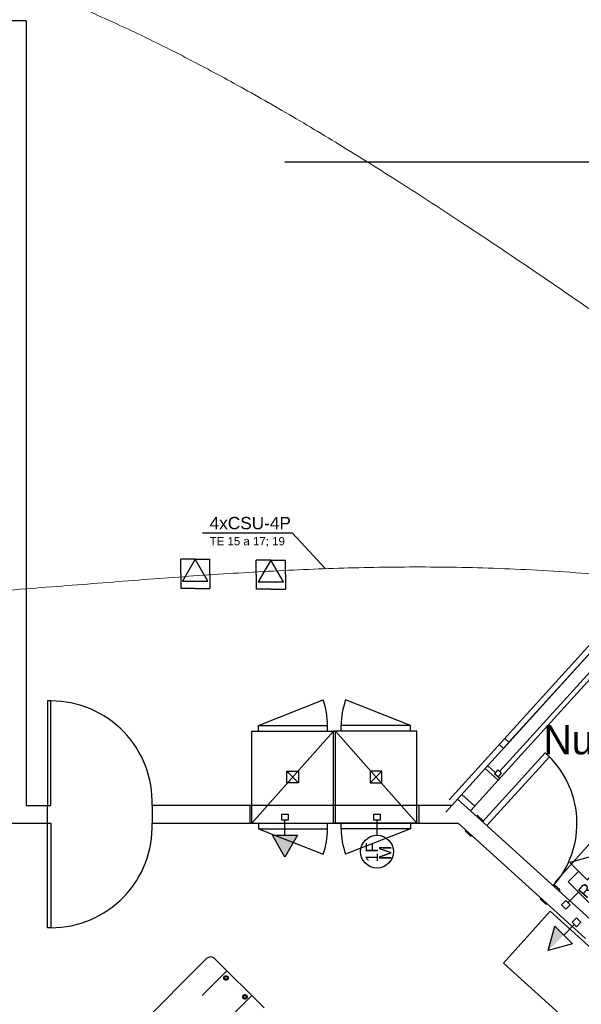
# Model space of a CAD drawing. Header units: millimetres. Extents: x 15 to 133, y 12 to 160.
# Tile 42 of 92: x 31.46 to 36.29, y 57.47 to 65.94. Entities that reach past the tile are written whole.
import ezdxf

# ---------------------------------------------------------------- set-up
doc = ezdxf.new("R2010")
doc.units = ezdxf.units.MM
doc.header["$MEASUREMENT"] = 0
doc.linetypes.add('Dashed', pattern=[0.75, 0.5, -0.25])
for name, color, linetype, lineweight in [('Eletroduto - Marco Polo', 6, 'Continuous', 9), ('Layout - Marco Polo', 252, 'Continuous', 25), ('Linha de Chamada - Marco Polo', 1, 'Continuous', 25), ('Textos - Marco Polo', 143, 'Continuous', 25), ('Tub. Antena - Marco Polo', 170, 'Continuous', 25)]:
    doc.layers.add(name, color=color, linetype=linetype, lineweight=lineweight)
doc.layers.add('Parede - Marco Polo', color=7, linetype='Continuous')
doc.styles.add('Arial', font='arial.ttf')
doc.styles.add('CenturyGothic', font='GOTHIC.TTF')

msp = doc.modelspace()

# ---------------------------------------------------------------- hatches: boundary and pattern name
at = {"layer": 'Layout - Marco Polo', "linetype": 'Continuous'}
for points in [[(33.6369, 58.9246), (33.7451, 58.7371), (33.8534, 58.9246)], [(36.1419, 58.0664), (36.0093, 57.9338), (36.0654, 58.1429)]]:
    msp.add_hatch(color=256, dxfattribs=at).paths.add_polyline_path(points)

# ---------------------------------------------------------------- linework, layer by layer
at = {"layer": 'Eletroduto - Marco Polo', "linetype": 'Continuous'}
for points in [[(40.4468, 60.5197), (39.5413, 61.1809), (38.699, 61.7922), (37.9156, 62.3559), (37.1867, 62.8743), (36.5082, 63.3495), (35.8756, 63.7838), (35.2846, 64.1795), (34.731, 64.5387), (34.2104, 64.8637), (33.7186, 65.1568), (33.2511, 65.4201), (32.8038, 65.6559), (32.3723, 65.8665), (31.9523, 66.054), (31.5394, 66.2207), (31.1294, 66.3689), (30.718, 66.5007), (30.3009, 66.6184), (29.8737, 66.7242), (29.4321, 66.8204), (28.9719, 66.9092), (28.4887, 66.9929), (27.9782, 67.0736), (27.4361, 67.1535), (26.8581, 67.235), (26.2399, 67.3203), (25.5771, 67.4116), (24.8656, 67.5111), (24.1009, 67.621), (23.2787, 67.7437)], [(40.4467, 60.5197), (39.5412, 61.1809), (38.6989, 61.7922), (37.9155, 62.3559), (37.1867, 62.8743), (36.5081, 63.3495), (35.8755, 63.7838), (35.2846, 64.1795), (34.731, 64.5387), (34.2104, 64.8637), (33.7185, 65.1568), (33.2511, 65.4201), (32.8038, 65.6559), (32.3723, 65.8665), (31.9522, 66.054), (31.5394, 66.2207), (31.1294, 66.3689), (30.718, 66.5007), (30.3008, 66.6184), (29.8736, 66.7242), (29.4321, 66.8204), (28.9718, 66.9092), (28.4886, 66.9929), (27.9781, 67.0736), (27.436, 67.1535), (26.858, 67.235), (26.2398, 67.3203), (25.5771, 67.4116), (24.8655, 67.5111), (24.1008, 67.621), (23.2787, 67.7437)], [(40.3804, 60.4626), (39.8522, 60.5944), (39.3456, 60.7114), (38.8594, 60.8144), (38.392, 60.9042), (37.9423, 60.9813), (37.5089, 61.0466), (37.0904, 61.1007), (36.6855, 61.1443), (36.2928, 61.1782), (35.911, 61.2031), (35.5389, 61.2197), (35.1749, 61.2286), (34.8179, 61.2307), (34.4663, 61.2266), (34.119, 61.217), (33.7746, 61.2026), (33.4317, 61.1842), (33.089, 61.1625), (32.7451, 61.1381), (32.3988, 61.1119), (32.0486, 61.0844), (31.6932, 61.0565), (31.3314, 61.0287), (30.9616, 61.002), (30.5827, 60.9768), (30.1933, 60.954), (29.792, 60.9343), (29.3774, 60.9184), (28.9483, 60.907), (28.5034, 60.9008)]]:
    msp.add_spline(points, degree=3, dxfattribs=at)
at = {"layer": 'Layout - Marco Polo'}
for p, q in [((37.0711, 64.7107), (33.7436, 64.7107)), ((32.9737, 61.2966), (32.8487, 61.2966)), ((32.8487, 61.1716), (32.8487, 61.2966)), ((32.9737, 61.2966), (32.8654, 61.1091)), ((33.082, 61.1091), (32.9737, 61.2966)), ((32.9737, 61.2966), (33.0987, 61.2966)), ((33.0987, 61.1716), (33.0987, 61.2966)), ((33.6236, 61.2903), (33.4986, 61.2903)), ((33.4986, 61.1653), (33.4986, 61.2903)), ((33.6236, 61.2903), (33.5153, 61.1028)), ((33.7319, 61.1028), (33.6236, 61.2903)), ((33.6236, 61.2903), (33.7486, 61.2903)), ((33.7486, 61.1653), (33.7486, 61.2903)), ((32.8487, 61.1716), (32.8487, 61.0466)), ((33.0987, 61.1716), (33.0987, 61.0466)), ((33.4986, 61.1653), (33.4986, 61.0403)), ((33.7486, 61.1653), (33.7486, 61.0403)), ((32.9737, 61.0466), (32.8487, 61.0466)), ((32.8654, 61.1091), (33.082, 61.1091)), ((32.9737, 61.0466), (33.0987, 61.0466)), ((33.6236, 61.0403), (33.4986, 61.0403)), ((33.5153, 61.1028), (33.7319, 61.1028)), ((33.6236, 61.0403), (33.7486, 61.0403)), ((33.5166, 59.8192), (33.5166, 59.8692)), ((33.5166, 59.8692), (34.1116, 59.8692)), ((34.1116, 59.8192), (34.1116, 59.8692)), ((34.2286, 59.8192), (34.2286, 59.8692)), ((34.8236, 59.8692), (34.2286, 59.8692)), ((34.8236, 59.8192), (34.8236, 59.8692)), ((34.1616, 59.8192), (33.4616, 59.0292)), ((33.4616, 59.8192), (34.1616, 59.8192)), ((33.4616, 59.0292), (33.4616, 59.8192)), ((34.1786, 59.8192), (34.1616, 59.8192)), ((34.1616, 59.0292), (34.1616, 59.8192)), ((34.1786, 59.0292), (34.1786, 59.8192)), ((34.1786, 59.8192), (34.8786, 59.0292)), ((34.8786, 59.8192), (34.1786, 59.8192)), ((34.8786, 59.0292), (34.8786, 59.8192)), ((35.4821, 59.0067), (36.0191, 59.5997)), ((36.0191, 59.5997), (35.9821, 59.6332)), ((33.8616, 59.3742), (33.7616, 59.4742)), ((34.4786, 59.3742), (34.5786, 59.4742)), ((33.7186, 59.1057), (33.7716, 59.1057)), ((33.7186, 59.0526), (33.7186, 59.1057)), ((33.7716, 59.1057), (33.7716, 59.0526)), ((34.5106, 59.1057), (34.5636, 59.1057)), ((34.5106, 59.0526), (34.5106, 59.1057)), ((34.5636, 59.1057), (34.5636, 59.0526)), ((33.7716, 59.0526), (33.7186, 59.0526)), ((33.7451, 58.9246), (33.7451, 59.0526)), ((34.1116, 58.9792), (34.1116, 59.0292)), ((34.2286, 58.9792), (34.2286, 59.0292)), ((34.5636, 59.0526), (34.5106, 59.0526)), ((34.5371, 58.9241), (34.5371, 59.0526)), ((34.8236, 59.0292), (34.8236, 58.9792)), ((33.5166, 58.9792), (34.1116, 58.9792)), ((33.7451, 58.7371), (33.6369, 58.9246)), ((33.6369, 58.9246), (33.8534, 58.9246)), ((33.8534, 58.9246), (33.7451, 58.7371)), ((34.8236, 58.9792), (34.2286, 58.9792)), ((36.0646, 58.5182), (36.4481, 58.9417)), ((36.4039, 58.7467), (36.1948, 58.6907)), ((36.1948, 58.6907), (36.3479, 58.5376)), ((36.2714, 58.6142), (36.1809, 58.5237)), ((36.2692, 58.4353), (36.1809, 58.5237)), ((36.2692, 58.4353), (36.1784, 58.3444)), ((36.2692, 58.4353), (36.3576, 58.3469)), ((36.1221, 58.3256), (36.1596, 58.3631)), ((36.1596, 58.3631), (36.1971, 58.3256)), ((36.1596, 58.2881), (36.1221, 58.3256)), ((36.1971, 58.3256), (36.1596, 58.2881)), ((36.2137, 58.1756), (36.2512, 58.2131)), ((36.2512, 58.1381), (36.2137, 58.1756)), ((36.2512, 58.2131), (36.2887, 58.1756)), ((36.2887, 58.1756), (36.2512, 58.1381)), ((36.0093, 57.9338), (36.0654, 58.1429)), ((36.0654, 58.1429), (36.2185, 57.9898)), ((36.1419, 58.0664), (36.2324, 58.1569)), ((36.2185, 57.9898), (36.0093, 57.9338)), ((31.8681, 56.6612), (33.0701, 57.8637)), ((33.1406, 57.8637), (33.5651, 57.4392))]:
    msp.add_line(p, q, dxfattribs=at)
at = {"layer": 'Layout - Marco Polo', "linetype": 'Continuous'}
for p, q in [((33.5166, 59.8692), (34.0736, 60.0877)), ((34.8236, 59.8692), (34.2666, 60.0877)), ((33.5166, 58.9792), (34.0736, 58.7607)), ((34.8236, 58.9792), (34.2666, 58.7607))]:
    msp.add_line(p, q, dxfattribs=at)
at = {"layer": 'Layout - Marco Polo'}
for points in [[(31.7031, 59.1792), (31.7331, 59.1792), (31.7331, 60.0792), (31.7031, 60.0792), (31.7031, 59.1792)], [(33.7616, 59.4742), (33.8616, 59.4742), (33.8616, 59.3742), (33.7616, 59.3742), (33.7616, 59.4742)], [(34.5786, 59.4742), (34.4786, 59.4742), (34.4786, 59.3742), (34.5786, 59.3742), (34.5786, 59.4742)], [(31.7031, 59.0292), (31.7331, 59.0292), (31.7331, 58.1292), (31.7031, 58.1292), (31.7031, 59.0292)]]:
    msp.add_lwpolyline(points, close=True, dxfattribs=at)
msp.add_lwpolyline([(37.0321, 56.5507), (37.4351, 56.9952), (36.0266, 58.2707), (35.6241, 57.8257), (37.0321, 56.5507)], dxfattribs=at)
at = {"layer": 'Layout - Marco Polo', "linetype": 'Dashed'}
msp.add_lwpolyline([(32.1861, 56.2727), (31.9741, 56.4847), (33.2466, 57.7572), (33.4591, 57.5452), (32.1861, 56.2727)], dxfattribs=at)
at = {"layer": 'Layout - Marco Polo'}
msp.add_circle((34.5371, 58.7831), 0.1412, dxfattribs=at)
at = {"layer": 'Layout - Marco Polo', "linetype": 'Dashed'}
for centre, radius in [((33.2381, 57.6972), 0.019), ((33.2381, 57.6972), 0.0125), ((33.4006, 57.5347), 0.019), ((33.4006, 57.5347), 0.0125)]:
    msp.add_circle(centre, radius, dxfattribs=at)
at = {"layer": 'Layout - Marco Polo'}
for centre, radius, start, end in [((31.7331, 59.2087), 0.8705, 358.058, 90), ((35.4481, 59.0262), 0.8082, 318.417, 48.6777), ((31.7331, 58.9997), 0.8705, 270, 1.94204), ((33.1056, 57.8282), 0.05, 45, 135)]:
    msp.add_arc(centre, radius, start, end, dxfattribs=at)
at = {"layer": 'Layout - Marco Polo', "linetype": 'Continuous'}
for centre, start, end in [((33.4666, 59.8692), 0, 19.8), ((34.8736, 59.8692), 160.2, 180), ((33.4666, 58.9792), 340.2, 0), ((34.8736, 58.9792), 180, 199.8)]:
    msp.add_arc(centre, 0.645, start, end, dxfattribs=at)
at = {"layer": 'Linha de Chamada - Marco Polo'}
for p, q in [((33.81, 61.5223), (33.0352, 61.5223)), ((33.81, 61.5223), (33.0352, 61.5223)), ((34.0953, 61.2161), (33.81, 61.5223))]:
    msp.add_line(p, q, dxfattribs=at)
at = {"layer": 'Parede - Marco Polo'}
for p, q in [((31.5211, 65.9277), (30.7911, 65.9277)), ((31.5211, 65.9277), (31.5211, 59.1777)), ((38.5856, 63.0157), (35.1576, 59.2292)), ((38.6561, 63.0197), (35.6711, 59.7232)), ((37.5491, 61.7962), (35.4681, 59.4982)), ((35.5796, 59.3977), (37.6601, 61.6952)), ((37.5876, 61.6762), (35.5911, 59.4717)), ((35.9821, 59.6332), (35.4451, 59.0402)), ((35.4681, 59.4982), (35.4896, 59.5217)), ((35.5541, 59.4637), (35.4896, 59.5217)), ((35.1796, 59.1792), (35.4681, 59.4982)), ((35.4681, 59.4982), (35.5796, 59.3977)), ((35.5751, 59.4867), (35.5456, 59.4537)), ((35.5921, 59.4117), (35.5456, 59.4537)), ((35.6076, 59.4567), (35.5751, 59.4867)), ((35.5781, 59.4242), (35.6076, 59.4567)), ((35.5796, 59.3977), (35.3411, 59.1342)), ((35.5801, 59.3982), (35.5921, 59.4117)), ((35.2301, 59.2352), (35.2671, 59.2757)), ((35.2671, 59.2757), (35.3781, 59.1752)), ((31.7031, 59.1777), (31.5211, 59.1777)), ((31.7031, 59.0292), (31.7031, 59.1792)), ((33.4451, 59.1792), (32.6031, 59.1792)), ((32.6031, 59.1792), (32.6031, 59.0292)), ((33.4451, 59.0292), (33.4451, 59.1792)), ((34.8951, 59.1792), (33.4451, 59.1792)), ((35.1791, 59.1792), (34.8951, 59.1792)), ((34.8951, 59.1792), (34.8951, 59.0292)), ((35.1291, 59.1237), (35.1796, 59.1792)), ((35.1796, 59.1792), (35.1291, 59.1237)), ((35.3411, 59.1342), (35.2301, 59.2352)), ((35.3781, 59.1752), (35.3411, 59.1342)), ((35.3411, 59.1342), (36.4301, 58.1482)), ((35.3931, 59.0872), (35.3966, 59.0912)), ((35.4036, 59.0912), (35.4481, 59.0512)), ((31.3511, 59.0292), (31.7031, 59.0292)), ((31.5011, 59.0292), (31.7031, 59.0292)), ((32.6031, 59.0292), (33.4451, 59.0292)), ((33.4451, 59.0292), (34.8951, 59.0292)), ((33.4616, 59.0292), (34.1616, 59.0292)), ((33.5166, 59.0292), (33.5166, 58.9792)), ((34.8786, 59.0292), (34.1786, 59.0292)), ((34.8951, 59.0292), (35.2331, 59.0292)), ((36.3296, 58.0372), (35.2336, 59.0292)), ((35.4481, 59.0442), (35.4451, 59.0402)), ((35.2996, 58.9697), (35.2966, 58.9657)), ((35.2966, 58.9587), (35.3411, 58.9182)), ((35.3516, 58.9227), (35.3481, 58.9187)), ((36.0526, 58.4902), (36.0561, 58.4937)), ((36.1076, 58.4537), (36.0631, 58.4942)), ((36.1046, 58.4432), (36.1081, 58.4467)), ((35.9416, 58.3817), (35.9446, 58.3857)), ((35.9861, 58.3347), (35.9416, 58.3747)), ((35.9966, 58.3387), (35.9931, 58.3347))]:
    msp.add_line(p, q, dxfattribs=at)
at = {"layer": 'Parede - Marco Polo', "color": 9}
for p, q in [((37.5491, 61.7962), (35.6251, 59.6712)), ((35.6251, 59.6712), (35.5881, 59.7047)), ((35.6711, 59.7232), (35.6346, 59.7562))]:
    msp.add_line(p, q, dxfattribs=at)
at = {"layer": 'Parede - Marco Polo'}
for centre, start, end in [((35.4001, 59.0877), 47.84, 137.84), ((35.4446, 59.0477), 317.84, 47.84), ((35.3001, 58.9622), 137.84, 227.84), ((35.3446, 58.9222), 227.84, 317.84), ((36.0601, 58.4902), 47.84, 137.84), ((36.1041, 58.4502), 317.84, 47.84), ((35.9451, 58.3787), 137.84, 227.84), ((35.9896, 58.3382), 227.84, 317.84)]:
    msp.add_arc(centre, 0.005, start, end, dxfattribs=at)
at = {"layer": 'Tub. Antena - Marco Polo', "linetype": 'Continuous'}
msp.add_spline([(39.9755, 61.4263), (39.6513, 60.7933), (39.3311, 60.1842), (39.0148, 59.5982), (38.7025, 59.0348), (38.3939, 58.4935), (38.089, 57.9736), (37.7877, 57.4746), (37.4899, 56.9958), (37.1956, 56.5367), (36.9046, 56.0966), (36.6168, 55.675), (36.3322, 55.2713), (36.0506, 54.8849), (35.772, 54.5152), (35.4963, 54.1616), (35.2234, 53.8235), (34.9532, 53.5003), (34.6855, 53.1915), (34.4204, 52.8964), (34.1578, 52.6144), (33.8974, 52.345), (33.6393, 52.0875), (33.3833, 51.8414), (33.1295, 51.6061), (32.8775, 51.3809), (32.6275, 51.1654), (32.3792, 50.9588), (32.1327, 50.7607), (31.8877, 50.5703), (31.6443, 50.3872)], degree=3, dxfattribs=at)

# ---------------------------------------------------------------- texts
at = {"layer": 'Layout - Marco Polo', "char_height": 0.1059, "attachment_point": 9, "rotation": 90.00021, "line_spacing_factor": 0.798, "style": 'Arial'}
for s, insert, width in [('1F', (34.5453, 58.8633), 0.25416), ('M', (34.6608, 58.8348), 0.12708)]:
    msp.add_mtext(s, dxfattribs=dict(at, insert=insert, width=width))
at = {"layer": 'Textos - Marco Polo', "attachment_point": 7, "line_spacing_factor": 0.798}
for s, insert, char_height, width, style in [('4xCSU-4P', (33.0977, 61.5539), 0.1059, 1.01664, 'Arial'), ('TE 15 a 17; 19', (33.0977, 61.4042), 0.0706, 1.18608, 'Arial'), ('Nutricionista', (35.9687, 59.6163), 0.251321, 3.920608, 'CenturyGothic')]:
    msp.add_mtext(s, dxfattribs=dict(at, insert=insert, char_height=char_height, width=width, style=style))
at = {"layer": 'Textos - Marco Polo', "insert": (36.3592, 58.3534), "char_height": 0.1059, "width": 0.88956, "attachment_point": 7, "rotation": 49.15978, "line_spacing_factor": 0.798, "style": 'Arial'}
msp.add_mtext('RJ45(2)', dxfattribs=at)

doc.saveas('drawing.dxf')
